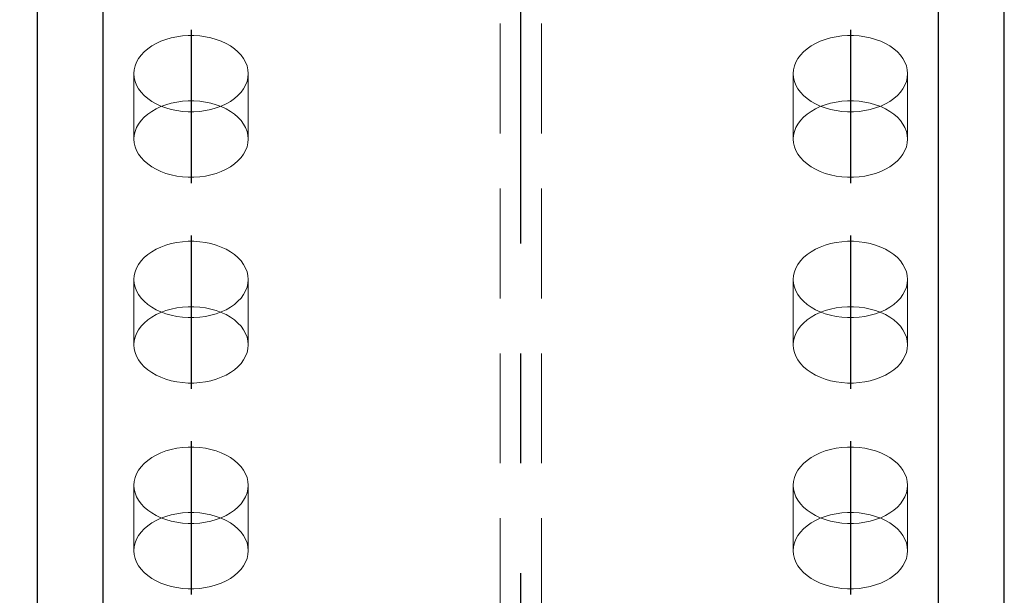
# Model space of a CAD drawing. Header units: millimetres. Extents: x 2097 to 3301, y 14853 to 15503.
# Tile 73 of 97: x 2982 to 3004, y 15160 to 15174. Entities that reach past the tile are written whole.
import ezdxf

# ---------------------------------------------------------------- set-up
doc = ezdxf.new("R2010")
doc.units = ezdxf.units.MM
doc.header["$LTSCALE"] = 10
doc.linetypes.add('HIDDEN', pattern=[0.375, 0.25, -0.125])
doc.linetypes.add('MITTE', pattern=[2, 1.25, -0.25, 0.25, -0.25])
doc.layers.get('Defpoints').update_dxf_attribs({"color": 1})
for name, color, linetype, lineweight in [('PS_DIM', 4, 'Continuous', 13), ('PS_Hidden', 2, 'HIDDEN', 9), ('PS_SOLID', 7, 'Continuous', 30)]:
    doc.layers.add(name, color=color, linetype=linetype, lineweight=lineweight)
doc.layers.add('PS_MID', color=5, linetype='MITTE')
doc.layers.add('PS_SHAPE', color=3, linetype='Continuous')
doc.styles.add('simplex', font='simplex.shx', dxfattribs={"width": 0.75})
doc.dimstyles.new('1_10_GŁ_DS1-LS10', dxfattribs={"dimtxt": 2, "dimasz": 2, "dimexe": 2, "dimexo": 5, "dimgap": 1, "dimtad": 1, "dimjust": 4, "dimdec": 0, "dimlfac": 10, "dimtxsty": 'simplex', "dimblk1": 'NONE', "dimsah": 1, "dimcen": 2, "dimclrd": 256, "dimclre": 256, "dimclrt": 3, "dimadec": 1, "dimazin": 0, "dimtfac": 1, "dimtdec": 0, "dimtmove": 2, "dimatfit": 3, "dimfxl": 1, "dimarcsym": 0})

# ---------------------------------------------------------------- blocks, each defined once
blk = doc.blocks.new('*D380')
at = {"layer": 'Defpoints', "color": 0, "transparency": 16777216}
for p in [(2967.173, 15178.998), (3003.907, 15178.998), (3002.407, 14919.153)]:
    blk.add_point(p, dxfattribs=at)
at = {"layer": 'PS_DIM', "lineweight": -2, "transparency": 16777216}
for p, q in [((2998.907, 15178.998), (2965.173, 15178.998)), ((2967.173, 14919.153), (2967.173, 15176.998)), ((2997.407, 14919.153), (2965.173, 14919.153))]:
    blk.add_line(p, q, dxfattribs=at)
at = {"layer": 'PS_DIM', "transparency": 16777216}
blk.add_solid([(2966.84, 15176.998), (2967.507, 15176.998), (2967.173, 15178.998)], dxfattribs=at)
at = {"layer": 'PS_DIM', "color": 3, "transparency": 16777216, "insert": (2970.836, 15181.018), "char_height": 2, "attachment_point": 5, "rotation": 0.0573, "style": 'simplex'}
blk.add_mtext('4433', dxfattribs=at)
blk = doc.blocks.new('_None')
blk = doc.blocks.new('*X760')
at = {"layer": 'PS_Hidden', "color": 2, "linetype": 'HIDDEN'}
for p, q in [((2992.437, 14968.453), (2992.437, 15176.867)), ((2993.377, 14968.453), (2993.377, 15176.867)), ((2984.835, 15173.093), (2984.72, 15173.05)), ((2984.956, 15173.128), (2984.835, 15173.093)), ((2985.081, 15173.154), (2984.956, 15173.128)), ((2985.21, 15173.172), (2985.081, 15173.154)), ((2985.341, 15173.181), (2985.21, 15173.172)), ((2985.473, 15173.181), (2985.341, 15173.181)), ((2985.604, 15173.172), (2985.473, 15173.181)), ((2985.733, 15173.154), (2985.604, 15173.172)), ((2985.859, 15173.128), (2985.733, 15173.154)), ((2985.98, 15173.093), (2985.859, 15173.128)), ((2986.095, 15173.05), (2985.98, 15173.093)), ((2999.835, 15173.093), (2999.72, 15173.05)), ((2999.956, 15173.128), (2999.835, 15173.093)), ((3000.081, 15173.154), (2999.956, 15173.128)), ((3000.21, 15173.172), (3000.081, 15173.154)), ((3000.341, 15173.181), (3000.21, 15173.172)), ((3000.473, 15173.181), (3000.341, 15173.181)), ((3000.604, 15173.172), (3000.473, 15173.181)), ((3000.733, 15173.154), (3000.604, 15173.172)), ((3000.859, 15173.128), (3000.733, 15173.154)), ((3000.98, 15173.093), (3000.859, 15173.128)), ((3001.095, 15173.05), (3000.98, 15173.093)), ((2984.421, 15172.879), (2984.34, 15172.809)), ((2984.512, 15172.943), (2984.421, 15172.879)), ((2984.611, 15173), (2984.512, 15172.943)), ((2984.72, 15173.05), (2984.611, 15173)), ((2986.203, 15173), (2986.095, 15173.05)), ((2986.303, 15172.943), (2986.203, 15173)), ((2986.394, 15172.879), (2986.303, 15172.943)), ((2986.474, 15172.809), (2986.394, 15172.879)), ((2999.421, 15172.879), (2999.34, 15172.809)), ((2999.512, 15172.943), (2999.421, 15172.879)), ((2999.611, 15173), (2999.512, 15172.943)), ((2999.72, 15173.05), (2999.611, 15173)), ((3001.203, 15173), (3001.095, 15173.05)), ((3001.303, 15172.943), (3001.203, 15173)), ((3001.394, 15172.879), (3001.303, 15172.943)), ((3001.474, 15172.809), (3001.394, 15172.879)), ((2984.213, 15172.656), (2984.167, 15172.573)), ((2984.271, 15172.735), (2984.213, 15172.656)), ((2984.34, 15172.809), (2984.271, 15172.735)), ((2986.544, 15172.735), (2986.474, 15172.809)), ((2986.602, 15172.656), (2986.544, 15172.735)), ((2986.648, 15172.573), (2986.602, 15172.656)), ((2999.213, 15172.656), (2999.167, 15172.573)), ((2999.271, 15172.735), (2999.213, 15172.656)), ((2999.34, 15172.809), (2999.271, 15172.735)), ((3001.544, 15172.735), (3001.474, 15172.809)), ((3001.602, 15172.656), (3001.544, 15172.735)), ((3001.648, 15172.573), (3001.602, 15172.656)), ((2984.134, 15172.488), (2984.114, 15172.401)), ((2984.167, 15172.573), (2984.134, 15172.488)), ((2986.681, 15172.488), (2986.648, 15172.573)), ((2986.701, 15172.401), (2986.681, 15172.488)), ((2999.134, 15172.488), (2999.114, 15172.401)), ((2999.167, 15172.573), (2999.134, 15172.488)), ((3001.681, 15172.488), (3001.648, 15172.573)), ((3001.701, 15172.401), (3001.681, 15172.488)), ((2984.114, 15172.401), (2984.107, 15172.313)), ((2984.107, 15172.313), (2984.114, 15172.225)), ((2984.107, 15170.826), (2984.107, 15172.313)), ((2984.114, 15172.225), (2984.134, 15172.138)), ((2986.681, 15172.138), (2986.701, 15172.225)), ((2986.707, 15172.313), (2986.701, 15172.401)), ((2986.701, 15172.225), (2986.707, 15172.313)), ((2986.707, 15170.826), (2986.707, 15172.313)), ((2999.114, 15172.401), (2999.107, 15172.313)), ((2999.107, 15172.313), (2999.114, 15172.225)), ((2999.107, 15170.826), (2999.107, 15172.313)), ((2999.114, 15172.225), (2999.134, 15172.138)), ((3001.681, 15172.138), (3001.701, 15172.225)), ((3001.707, 15172.313), (3001.701, 15172.401)), ((3001.701, 15172.225), (3001.707, 15172.313)), ((3001.707, 15170.826), (3001.707, 15172.313)), ((2984.134, 15172.138), (2984.167, 15172.053)), ((2984.167, 15172.053), (2984.213, 15171.97)), ((2984.213, 15171.97), (2984.271, 15171.891)), ((2986.544, 15171.891), (2986.602, 15171.97)), ((2986.602, 15171.97), (2986.648, 15172.053)), ((2986.648, 15172.053), (2986.681, 15172.138)), ((2999.134, 15172.138), (2999.167, 15172.053)), ((2999.167, 15172.053), (2999.213, 15171.97)), ((2999.213, 15171.97), (2999.271, 15171.891)), ((3001.544, 15171.891), (3001.602, 15171.97)), ((3001.602, 15171.97), (3001.648, 15172.053)), ((3001.648, 15172.053), (3001.681, 15172.138)), ((2984.271, 15171.891), (2984.34, 15171.816)), ((2984.34, 15171.816), (2984.421, 15171.747)), ((2984.421, 15171.747), (2984.512, 15171.683)), ((2986.303, 15171.683), (2986.394, 15171.747)), ((2986.394, 15171.747), (2986.474, 15171.816)), ((2986.474, 15171.816), (2986.544, 15171.891)), ((2999.271, 15171.891), (2999.34, 15171.816)), ((2999.34, 15171.816), (2999.421, 15171.747)), ((2999.421, 15171.747), (2999.512, 15171.683)), ((3001.303, 15171.683), (3001.394, 15171.747)), ((3001.394, 15171.747), (3001.474, 15171.816)), ((3001.474, 15171.816), (3001.544, 15171.891)), ((2984.512, 15171.683), (2984.611, 15171.626)), ((2984.611, 15171.626), (2984.72, 15171.575)), ((2984.611, 15171.513), (2984.72, 15171.563)), ((2984.72, 15171.563), (2984.835, 15171.606)), ((2984.72, 15171.575), (2984.835, 15171.533)), ((2984.835, 15171.606), (2984.956, 15171.641)), ((2984.835, 15171.533), (2984.956, 15171.498)), ((2984.956, 15171.641), (2985.081, 15171.667)), ((2985.081, 15171.667), (2985.21, 15171.685)), ((2985.21, 15171.685), (2985.341, 15171.694)), ((2985.341, 15171.694), (2985.473, 15171.694)), ((2985.473, 15171.694), (2985.604, 15171.685)), ((2985.604, 15171.685), (2985.733, 15171.667)), ((2985.733, 15171.667), (2985.859, 15171.641)), ((2985.859, 15171.641), (2985.98, 15171.606)), ((2985.859, 15171.498), (2985.98, 15171.533)), ((2985.98, 15171.606), (2986.095, 15171.563)), ((2985.98, 15171.533), (2986.095, 15171.575)), ((2986.095, 15171.575), (2986.203, 15171.626)), ((2986.095, 15171.563), (2986.203, 15171.513)), ((2986.203, 15171.626), (2986.303, 15171.683)), ((2999.512, 15171.683), (2999.611, 15171.626)), ((2999.611, 15171.626), (2999.72, 15171.575)), ((2999.611, 15171.513), (2999.72, 15171.563)), ((2999.72, 15171.563), (2999.835, 15171.606)), ((2999.72, 15171.575), (2999.835, 15171.533)), ((2999.835, 15171.606), (2999.956, 15171.641)), ((2999.835, 15171.533), (2999.956, 15171.498)), ((2999.956, 15171.641), (3000.081, 15171.667)), ((3000.081, 15171.667), (3000.21, 15171.685)), ((3000.21, 15171.685), (3000.341, 15171.694)), ((3000.341, 15171.694), (3000.473, 15171.694)), ((3000.473, 15171.694), (3000.604, 15171.685)), ((3000.604, 15171.685), (3000.733, 15171.667)), ((3000.733, 15171.667), (3000.859, 15171.641)), ((3000.859, 15171.641), (3000.98, 15171.606)), ((3000.859, 15171.498), (3000.98, 15171.533)), ((3000.98, 15171.606), (3001.095, 15171.563)), ((3000.98, 15171.533), (3001.095, 15171.575)), ((3001.095, 15171.575), (3001.203, 15171.626)), ((3001.095, 15171.563), (3001.203, 15171.513)), ((3001.203, 15171.626), (3001.303, 15171.683)), ((2984.271, 15171.247), (2984.34, 15171.322)), ((2984.34, 15171.322), (2984.421, 15171.392)), ((2984.421, 15171.392), (2984.512, 15171.455)), ((2984.512, 15171.455), (2984.611, 15171.513)), ((2984.956, 15171.498), (2985.081, 15171.472)), ((2985.081, 15171.472), (2985.21, 15171.454)), ((2985.21, 15171.454), (2985.341, 15171.445)), ((2985.341, 15171.445), (2985.473, 15171.445)), ((2985.473, 15171.445), (2985.604, 15171.454)), ((2985.604, 15171.454), (2985.733, 15171.472)), ((2985.733, 15171.472), (2985.859, 15171.498)), ((2986.203, 15171.513), (2986.303, 15171.455)), ((2986.303, 15171.455), (2986.394, 15171.392)), ((2986.394, 15171.392), (2986.474, 15171.322)), ((2986.474, 15171.322), (2986.544, 15171.247)), ((2999.271, 15171.247), (2999.34, 15171.322)), ((2999.34, 15171.322), (2999.421, 15171.392)), ((2999.421, 15171.392), (2999.512, 15171.455)), ((2999.512, 15171.455), (2999.611, 15171.513)), ((2999.956, 15171.498), (3000.081, 15171.472)), ((3000.081, 15171.472), (3000.21, 15171.454)), ((3000.21, 15171.454), (3000.341, 15171.445)), ((3000.341, 15171.445), (3000.473, 15171.445)), ((3000.473, 15171.445), (3000.604, 15171.454)), ((3000.604, 15171.454), (3000.733, 15171.472)), ((3000.733, 15171.472), (3000.859, 15171.498)), ((3001.203, 15171.513), (3001.303, 15171.455)), ((3001.303, 15171.455), (3001.394, 15171.392)), ((3001.394, 15171.392), (3001.474, 15171.322)), ((3001.474, 15171.322), (3001.544, 15171.247)), ((2984.134, 15171), (2984.167, 15171.086)), ((2984.167, 15171.086), (2984.213, 15171.168)), ((2984.213, 15171.168), (2984.271, 15171.247)), ((2986.544, 15171.247), (2986.602, 15171.168)), ((2986.602, 15171.168), (2986.648, 15171.086)), ((2986.648, 15171.086), (2986.681, 15171)), ((2999.134, 15171), (2999.167, 15171.086)), ((2999.167, 15171.086), (2999.213, 15171.168)), ((2999.213, 15171.168), (2999.271, 15171.247)), ((3001.544, 15171.247), (3001.602, 15171.168)), ((3001.602, 15171.168), (3001.648, 15171.086)), ((3001.648, 15171.086), (3001.681, 15171)), ((2984.107, 15170.826), (2984.114, 15170.913)), ((2984.114, 15170.913), (2984.134, 15171)), ((2986.681, 15171), (2986.701, 15170.913)), ((2986.701, 15170.913), (2986.707, 15170.826)), ((2999.107, 15170.826), (2999.114, 15170.913)), ((2999.114, 15170.913), (2999.134, 15171)), ((3001.681, 15171), (3001.701, 15170.913)), ((3001.701, 15170.913), (3001.707, 15170.826)), ((2984.114, 15170.738), (2984.107, 15170.826)), ((2984.134, 15170.651), (2984.114, 15170.738)), ((2984.167, 15170.565), (2984.134, 15170.651)), ((2986.681, 15170.651), (2986.648, 15170.565)), ((2986.701, 15170.738), (2986.681, 15170.651)), ((2986.707, 15170.826), (2986.701, 15170.738)), ((2999.114, 15170.738), (2999.107, 15170.826)), ((2999.134, 15170.651), (2999.114, 15170.738)), ((2999.167, 15170.565), (2999.134, 15170.651)), ((3001.681, 15170.651), (3001.648, 15170.565)), ((3001.701, 15170.738), (3001.681, 15170.651)), ((3001.707, 15170.826), (3001.701, 15170.738)), ((2984.213, 15170.483), (2984.167, 15170.565)), ((2984.271, 15170.404), (2984.213, 15170.483)), ((2984.34, 15170.329), (2984.271, 15170.404)), ((2986.544, 15170.404), (2986.474, 15170.329)), ((2986.602, 15170.483), (2986.544, 15170.404)), ((2986.648, 15170.565), (2986.602, 15170.483)), ((2999.213, 15170.483), (2999.167, 15170.565)), ((2999.271, 15170.404), (2999.213, 15170.483)), ((2999.34, 15170.329), (2999.271, 15170.404)), ((3001.544, 15170.404), (3001.474, 15170.329)), ((3001.602, 15170.483), (3001.544, 15170.404)), ((3001.648, 15170.565), (3001.602, 15170.483)), ((2984.421, 15170.259), (2984.34, 15170.329)), ((2984.512, 15170.196), (2984.421, 15170.259)), ((2984.611, 15170.138), (2984.512, 15170.196)), ((2986.303, 15170.196), (2986.203, 15170.138)), ((2986.394, 15170.259), (2986.303, 15170.196)), ((2986.474, 15170.329), (2986.394, 15170.259)), ((2999.421, 15170.259), (2999.34, 15170.329)), ((2999.512, 15170.196), (2999.421, 15170.259)), ((2999.611, 15170.138), (2999.512, 15170.196)), ((3001.303, 15170.196), (3001.203, 15170.138)), ((3001.394, 15170.259), (3001.303, 15170.196)), ((3001.474, 15170.329), (3001.394, 15170.259)), ((2984.72, 15170.088), (2984.611, 15170.138)), ((2984.835, 15170.045), (2984.72, 15170.088)), ((2984.956, 15170.011), (2984.835, 15170.045)), ((2985.081, 15169.984), (2984.956, 15170.011)), ((2985.21, 15169.966), (2985.081, 15169.984)), ((2985.341, 15169.958), (2985.21, 15169.966)), ((2985.473, 15169.958), (2985.341, 15169.958)), ((2985.604, 15169.966), (2985.473, 15169.958)), ((2985.733, 15169.984), (2985.604, 15169.966)), ((2985.859, 15170.011), (2985.733, 15169.984)), ((2985.98, 15170.045), (2985.859, 15170.011)), ((2986.095, 15170.088), (2985.98, 15170.045)), ((2986.203, 15170.138), (2986.095, 15170.088)), ((2999.72, 15170.088), (2999.611, 15170.138)), ((2999.835, 15170.045), (2999.72, 15170.088)), ((2999.956, 15170.011), (2999.835, 15170.045)), ((3000.081, 15169.984), (2999.956, 15170.011)), ((3000.21, 15169.966), (3000.081, 15169.984)), ((3000.341, 15169.958), (3000.21, 15169.966)), ((3000.473, 15169.958), (3000.341, 15169.958)), ((3000.604, 15169.966), (3000.473, 15169.958)), ((3000.733, 15169.984), (3000.604, 15169.966)), ((3000.859, 15170.011), (3000.733, 15169.984)), ((3000.98, 15170.045), (3000.859, 15170.011)), ((3001.095, 15170.088), (3000.98, 15170.045)), ((3001.203, 15170.138), (3001.095, 15170.088)), ((2984.835, 15168.413), (2984.72, 15168.371)), ((2984.956, 15168.448), (2984.835, 15168.413)), ((2985.081, 15168.475), (2984.956, 15168.448)), ((2985.21, 15168.492), (2985.081, 15168.475)), ((2985.341, 15168.501), (2985.21, 15168.492)), ((2985.473, 15168.501), (2985.341, 15168.501)), ((2985.604, 15168.492), (2985.473, 15168.501)), ((2985.733, 15168.475), (2985.604, 15168.492)), ((2985.859, 15168.448), (2985.733, 15168.475)), ((2985.98, 15168.413), (2985.859, 15168.448)), ((2986.095, 15168.371), (2985.98, 15168.413)), ((2999.835, 15168.413), (2999.72, 15168.371)), ((2999.956, 15168.448), (2999.835, 15168.413)), ((3000.081, 15168.475), (2999.956, 15168.448)), ((3000.21, 15168.492), (3000.081, 15168.475)), ((3000.341, 15168.501), (3000.21, 15168.492)), ((3000.473, 15168.501), (3000.341, 15168.501)), ((3000.604, 15168.492), (3000.473, 15168.501)), ((3000.733, 15168.475), (3000.604, 15168.492)), ((3000.859, 15168.448), (3000.733, 15168.475)), ((3000.98, 15168.413), (3000.859, 15168.448)), ((3001.095, 15168.371), (3000.98, 15168.413)), ((2984.421, 15168.199), (2984.34, 15168.13)), ((2984.512, 15168.263), (2984.421, 15168.199)), ((2984.611, 15168.32), (2984.512, 15168.263)), ((2984.72, 15168.371), (2984.611, 15168.32)), ((2986.203, 15168.32), (2986.095, 15168.371)), ((2986.303, 15168.263), (2986.203, 15168.32)), ((2986.394, 15168.199), (2986.303, 15168.263)), ((2986.474, 15168.13), (2986.394, 15168.199)), ((2999.421, 15168.199), (2999.34, 15168.13)), ((2999.512, 15168.263), (2999.421, 15168.199)), ((2999.611, 15168.32), (2999.512, 15168.263)), ((2999.72, 15168.371), (2999.611, 15168.32)), ((3001.203, 15168.32), (3001.095, 15168.371)), ((3001.303, 15168.263), (3001.203, 15168.32)), ((3001.394, 15168.199), (3001.303, 15168.263)), ((3001.474, 15168.13), (3001.394, 15168.199)), ((2984.213, 15167.976), (2984.167, 15167.893)), ((2984.271, 15168.055), (2984.213, 15167.976)), ((2984.34, 15168.13), (2984.271, 15168.055)), ((2986.544, 15168.055), (2986.474, 15168.13)), ((2986.602, 15167.976), (2986.544, 15168.055)), ((2986.648, 15167.893), (2986.602, 15167.976)), ((2999.213, 15167.976), (2999.167, 15167.893)), ((2999.271, 15168.055), (2999.213, 15167.976)), ((2999.34, 15168.13), (2999.271, 15168.055)), ((3001.544, 15168.055), (3001.474, 15168.13)), ((3001.602, 15167.976), (3001.544, 15168.055)), ((3001.648, 15167.893), (3001.602, 15167.976)), ((2984.114, 15167.721), (2984.107, 15167.633)), ((2984.134, 15167.808), (2984.114, 15167.721)), ((2984.167, 15167.893), (2984.134, 15167.808)), ((2986.681, 15167.808), (2986.648, 15167.893)), ((2986.701, 15167.721), (2986.681, 15167.808)), ((2986.707, 15167.633), (2986.701, 15167.721)), ((2999.114, 15167.721), (2999.107, 15167.633)), ((2999.134, 15167.808), (2999.114, 15167.721)), ((2999.167, 15167.893), (2999.134, 15167.808)), ((3001.681, 15167.808), (3001.648, 15167.893)), ((3001.701, 15167.721), (3001.681, 15167.808)), ((3001.707, 15167.633), (3001.701, 15167.721)), ((2984.107, 15167.633), (2984.114, 15167.545)), ((2984.107, 15166.146), (2984.107, 15167.633)), ((2984.114, 15167.545), (2984.134, 15167.458)), ((2986.681, 15167.458), (2986.701, 15167.545)), ((2986.701, 15167.545), (2986.707, 15167.633)), ((2986.707, 15166.146), (2986.707, 15167.633)), ((2999.107, 15167.633), (2999.114, 15167.545)), ((2999.107, 15166.146), (2999.107, 15167.633)), ((2999.114, 15167.545), (2999.134, 15167.458)), ((3001.681, 15167.458), (3001.701, 15167.545)), ((3001.701, 15167.545), (3001.707, 15167.633)), ((3001.707, 15166.146), (3001.707, 15167.633)), ((2984.134, 15167.458), (2984.167, 15167.373)), ((2984.167, 15167.373), (2984.213, 15167.29)), ((2984.213, 15167.29), (2984.271, 15167.211)), ((2986.544, 15167.211), (2986.602, 15167.29)), ((2986.602, 15167.29), (2986.648, 15167.373)), ((2986.648, 15167.373), (2986.681, 15167.458)), ((2999.134, 15167.458), (2999.167, 15167.373)), ((2999.167, 15167.373), (2999.213, 15167.29)), ((2999.213, 15167.29), (2999.271, 15167.211)), ((3001.544, 15167.211), (3001.602, 15167.29)), ((3001.602, 15167.29), (3001.648, 15167.373)), ((3001.648, 15167.373), (3001.681, 15167.458)), ((2984.271, 15167.211), (2984.34, 15167.137)), ((2984.34, 15167.137), (2984.421, 15167.067)), ((2984.421, 15167.067), (2984.512, 15167.003)), ((2986.303, 15167.003), (2986.394, 15167.067)), ((2986.394, 15167.067), (2986.474, 15167.137)), ((2986.474, 15167.137), (2986.544, 15167.211)), ((2999.271, 15167.211), (2999.34, 15167.137)), ((2999.34, 15167.137), (2999.421, 15167.067)), ((2999.421, 15167.067), (2999.512, 15167.003)), ((3001.303, 15167.003), (3001.394, 15167.067)), ((3001.394, 15167.067), (3001.474, 15167.137)), ((3001.474, 15167.137), (3001.544, 15167.211)), ((2984.512, 15167.003), (2984.611, 15166.946)), ((2984.512, 15166.776), (2984.611, 15166.833)), ((2984.611, 15166.946), (2984.72, 15166.896)), ((2984.611, 15166.833), (2984.72, 15166.883)), ((2984.72, 15166.883), (2984.835, 15166.926)), ((2984.72, 15166.896), (2984.835, 15166.853)), ((2984.835, 15166.926), (2984.956, 15166.961)), ((2984.835, 15166.853), (2984.956, 15166.818)), ((2984.956, 15166.961), (2985.081, 15166.987)), ((2984.956, 15166.818), (2985.081, 15166.792)), ((2985.081, 15166.987), (2985.21, 15167.005)), ((2985.21, 15167.005), (2985.341, 15167.014)), ((2985.341, 15167.014), (2985.473, 15167.014)), ((2985.473, 15167.014), (2985.604, 15167.005)), ((2985.604, 15167.005), (2985.733, 15166.987)), ((2985.733, 15166.987), (2985.859, 15166.961)), ((2985.733, 15166.792), (2985.859, 15166.818)), ((2985.859, 15166.961), (2985.98, 15166.926)), ((2985.859, 15166.818), (2985.98, 15166.853)), ((2985.98, 15166.926), (2986.095, 15166.883)), ((2985.98, 15166.853), (2986.095, 15166.896)), ((2986.095, 15166.896), (2986.203, 15166.946)), ((2986.095, 15166.883), (2986.203, 15166.833)), ((2986.203, 15166.946), (2986.303, 15167.003)), ((2986.203, 15166.833), (2986.303, 15166.776)), ((2999.512, 15167.003), (2999.611, 15166.946)), ((2999.512, 15166.776), (2999.611, 15166.833)), ((2999.611, 15166.946), (2999.72, 15166.896)), ((2999.611, 15166.833), (2999.72, 15166.883)), ((2999.72, 15166.883), (2999.835, 15166.926)), ((2999.72, 15166.896), (2999.835, 15166.853)), ((2999.835, 15166.926), (2999.956, 15166.961)), ((2999.835, 15166.853), (2999.956, 15166.818)), ((2999.956, 15166.961), (3000.081, 15166.987)), ((2999.956, 15166.818), (3000.081, 15166.792)), ((3000.081, 15166.987), (3000.21, 15167.005)), ((3000.21, 15167.005), (3000.341, 15167.014)), ((3000.341, 15167.014), (3000.473, 15167.014)), ((3000.473, 15167.014), (3000.604, 15167.005)), ((3000.604, 15167.005), (3000.733, 15166.987)), ((3000.733, 15166.987), (3000.859, 15166.961)), ((3000.733, 15166.792), (3000.859, 15166.818)), ((3000.859, 15166.961), (3000.98, 15166.926)), ((3000.859, 15166.818), (3000.98, 15166.853)), ((3000.98, 15166.926), (3001.095, 15166.883)), ((3000.98, 15166.853), (3001.095, 15166.896)), ((3001.095, 15166.896), (3001.203, 15166.946)), ((3001.095, 15166.883), (3001.203, 15166.833)), ((3001.203, 15166.946), (3001.303, 15167.003)), ((3001.203, 15166.833), (3001.303, 15166.776)), ((2984.271, 15166.568), (2984.34, 15166.642)), ((2984.34, 15166.642), (2984.421, 15166.712)), ((2984.421, 15166.712), (2984.512, 15166.776)), ((2985.081, 15166.792), (2985.21, 15166.774)), ((2985.21, 15166.774), (2985.341, 15166.765)), ((2985.341, 15166.765), (2985.473, 15166.765)), ((2985.473, 15166.765), (2985.604, 15166.774)), ((2985.604, 15166.774), (2985.733, 15166.792)), ((2986.303, 15166.776), (2986.394, 15166.712)), ((2986.394, 15166.712), (2986.474, 15166.642)), ((2986.474, 15166.642), (2986.544, 15166.568)), ((2999.271, 15166.568), (2999.34, 15166.642)), ((2999.34, 15166.642), (2999.421, 15166.712)), ((2999.421, 15166.712), (2999.512, 15166.776)), ((3000.081, 15166.792), (3000.21, 15166.774)), ((3000.21, 15166.774), (3000.341, 15166.765)), ((3000.341, 15166.765), (3000.473, 15166.765)), ((3000.473, 15166.765), (3000.604, 15166.774)), ((3000.604, 15166.774), (3000.733, 15166.792)), ((3001.303, 15166.776), (3001.394, 15166.712)), ((3001.394, 15166.712), (3001.474, 15166.642)), ((3001.474, 15166.642), (3001.544, 15166.568)), ((2984.134, 15166.321), (2984.167, 15166.406)), ((2984.167, 15166.406), (2984.213, 15166.489)), ((2984.213, 15166.489), (2984.271, 15166.568)), ((2986.544, 15166.568), (2986.602, 15166.489)), ((2986.602, 15166.489), (2986.648, 15166.406)), ((2986.648, 15166.406), (2986.681, 15166.321)), ((2999.134, 15166.321), (2999.167, 15166.406)), ((2999.167, 15166.406), (2999.213, 15166.489)), ((2999.213, 15166.489), (2999.271, 15166.568)), ((3001.544, 15166.568), (3001.602, 15166.489)), ((3001.602, 15166.489), (3001.648, 15166.406)), ((3001.648, 15166.406), (3001.681, 15166.321)), ((2984.107, 15166.146), (2984.114, 15166.234)), ((2984.114, 15166.058), (2984.107, 15166.146)), ((2984.114, 15166.234), (2984.134, 15166.321)), ((2986.681, 15166.321), (2986.701, 15166.234)), ((2986.701, 15166.234), (2986.707, 15166.146)), ((2986.707, 15166.146), (2986.701, 15166.058)), ((2999.107, 15166.146), (2999.114, 15166.234)), ((2999.114, 15166.058), (2999.107, 15166.146)), ((2999.114, 15166.234), (2999.134, 15166.321)), ((3001.681, 15166.321), (3001.701, 15166.234)), ((3001.701, 15166.234), (3001.707, 15166.146)), ((3001.707, 15166.146), (3001.701, 15166.058)), ((2984.134, 15165.971), (2984.114, 15166.058)), ((2984.167, 15165.886), (2984.134, 15165.971)), ((2986.681, 15165.971), (2986.648, 15165.886)), ((2986.701, 15166.058), (2986.681, 15165.971)), ((2999.134, 15165.971), (2999.114, 15166.058)), ((2999.167, 15165.886), (2999.134, 15165.971)), ((3001.681, 15165.971), (3001.648, 15165.886)), ((3001.701, 15166.058), (3001.681, 15165.971)), ((2984.213, 15165.803), (2984.167, 15165.886)), ((2984.271, 15165.724), (2984.213, 15165.803)), ((2984.34, 15165.649), (2984.271, 15165.724)), ((2986.544, 15165.724), (2986.474, 15165.649)), ((2986.602, 15165.803), (2986.544, 15165.724)), ((2986.648, 15165.886), (2986.602, 15165.803)), ((2999.213, 15165.803), (2999.167, 15165.886)), ((2999.271, 15165.724), (2999.213, 15165.803)), ((2999.34, 15165.649), (2999.271, 15165.724)), ((3001.544, 15165.724), (3001.474, 15165.649)), ((3001.602, 15165.803), (3001.544, 15165.724)), ((3001.648, 15165.886), (3001.602, 15165.803)), ((2984.421, 15165.58), (2984.34, 15165.649)), ((2984.512, 15165.516), (2984.421, 15165.58)), ((2984.611, 15165.459), (2984.512, 15165.516)), ((2986.303, 15165.516), (2986.203, 15165.459)), ((2986.394, 15165.58), (2986.303, 15165.516)), ((2986.474, 15165.649), (2986.394, 15165.58)), ((2999.421, 15165.58), (2999.34, 15165.649)), ((2999.512, 15165.516), (2999.421, 15165.58)), ((2999.611, 15165.459), (2999.512, 15165.516)), ((3001.303, 15165.516), (3001.203, 15165.459)), ((3001.394, 15165.58), (3001.303, 15165.516)), ((3001.474, 15165.649), (3001.394, 15165.58)), ((2984.72, 15165.408), (2984.611, 15165.459)), ((2984.835, 15165.366), (2984.72, 15165.408)), ((2984.956, 15165.331), (2984.835, 15165.366)), ((2985.081, 15165.304), (2984.956, 15165.331)), ((2985.21, 15165.287), (2985.081, 15165.304)), ((2985.341, 15165.278), (2985.21, 15165.287)), ((2985.473, 15165.278), (2985.341, 15165.278)), ((2985.604, 15165.287), (2985.473, 15165.278)), ((2985.733, 15165.304), (2985.604, 15165.287)), ((2985.859, 15165.331), (2985.733, 15165.304)), ((2985.98, 15165.366), (2985.859, 15165.331)), ((2986.095, 15165.408), (2985.98, 15165.366)), ((2986.203, 15165.459), (2986.095, 15165.408)), ((2999.72, 15165.408), (2999.611, 15165.459)), ((2999.835, 15165.366), (2999.72, 15165.408)), ((2999.956, 15165.331), (2999.835, 15165.366)), ((3000.081, 15165.304), (2999.956, 15165.331)), ((3000.21, 15165.287), (3000.081, 15165.304)), ((3000.341, 15165.278), (3000.21, 15165.287)), ((3000.473, 15165.278), (3000.341, 15165.278)), ((3000.604, 15165.287), (3000.473, 15165.278)), ((3000.733, 15165.304), (3000.604, 15165.287)), ((3000.859, 15165.331), (3000.733, 15165.304)), ((3000.98, 15165.366), (3000.859, 15165.331)), ((3001.095, 15165.408), (3000.98, 15165.366)), ((3001.203, 15165.459), (3001.095, 15165.408)), ((2984.72, 15163.691), (2984.611, 15163.641)), ((2984.835, 15163.734), (2984.72, 15163.691)), ((2984.956, 15163.768), (2984.835, 15163.734)), ((2985.081, 15163.795), (2984.956, 15163.768)), ((2985.21, 15163.812), (2985.081, 15163.795)), ((2985.341, 15163.821), (2985.21, 15163.812)), ((2985.473, 15163.821), (2985.341, 15163.821)), ((2985.604, 15163.812), (2985.473, 15163.821)), ((2985.733, 15163.795), (2985.604, 15163.812)), ((2985.859, 15163.768), (2985.733, 15163.795)), ((2985.98, 15163.734), (2985.859, 15163.768)), ((2986.095, 15163.691), (2985.98, 15163.734)), ((2986.203, 15163.641), (2986.095, 15163.691)), ((2999.72, 15163.691), (2999.611, 15163.641)), ((2999.835, 15163.734), (2999.72, 15163.691)), ((2999.956, 15163.768), (2999.835, 15163.734)), ((3000.081, 15163.795), (2999.956, 15163.768)), ((3000.21, 15163.812), (3000.081, 15163.795)), ((3000.341, 15163.821), (3000.21, 15163.812)), ((3000.473, 15163.821), (3000.341, 15163.821)), ((3000.604, 15163.812), (3000.473, 15163.821)), ((3000.733, 15163.795), (3000.604, 15163.812)), ((3000.859, 15163.768), (3000.733, 15163.795)), ((3000.98, 15163.734), (3000.859, 15163.768)), ((3001.095, 15163.691), (3000.98, 15163.734)), ((3001.203, 15163.641), (3001.095, 15163.691)), ((2984.421, 15163.52), (2984.34, 15163.45)), ((2984.512, 15163.583), (2984.421, 15163.52)), ((2984.611, 15163.641), (2984.512, 15163.583)), ((2986.303, 15163.583), (2986.203, 15163.641)), ((2986.394, 15163.52), (2986.303, 15163.583)), ((2986.474, 15163.45), (2986.394, 15163.52)), ((2999.421, 15163.52), (2999.34, 15163.45)), ((2999.512, 15163.583), (2999.421, 15163.52)), ((2999.611, 15163.641), (2999.512, 15163.583)), ((3001.303, 15163.583), (3001.203, 15163.641)), ((3001.394, 15163.52), (3001.303, 15163.583)), ((3001.474, 15163.45), (3001.394, 15163.52)), ((2984.213, 15163.296), (2984.167, 15163.214)), ((2984.271, 15163.375), (2984.213, 15163.296)), ((2984.34, 15163.45), (2984.271, 15163.375)), ((2986.544, 15163.375), (2986.474, 15163.45)), ((2986.602, 15163.296), (2986.544, 15163.375)), ((2986.648, 15163.214), (2986.602, 15163.296)), ((2999.213, 15163.296), (2999.167, 15163.214)), ((2999.271, 15163.375), (2999.213, 15163.296)), ((2999.34, 15163.45), (2999.271, 15163.375)), ((3001.544, 15163.375), (3001.474, 15163.45)), ((3001.602, 15163.296), (3001.544, 15163.375)), ((3001.648, 15163.214), (3001.602, 15163.296)), ((2984.114, 15163.041), (2984.107, 15162.953)), ((2984.134, 15163.128), (2984.114, 15163.041)), ((2984.167, 15163.214), (2984.134, 15163.128)), ((2986.681, 15163.128), (2986.648, 15163.214)), ((2986.701, 15163.041), (2986.681, 15163.128)), ((2986.707, 15162.953), (2986.701, 15163.041)), ((2999.114, 15163.041), (2999.107, 15162.953)), ((2999.134, 15163.128), (2999.114, 15163.041)), ((2999.167, 15163.214), (2999.134, 15163.128)), ((3001.681, 15163.128), (3001.648, 15163.214)), ((3001.701, 15163.041), (3001.681, 15163.128)), ((3001.707, 15162.953), (3001.701, 15163.041)), ((2984.107, 15162.953), (2984.114, 15162.865)), ((2984.107, 15161.466), (2984.107, 15162.953)), ((2984.114, 15162.865), (2984.134, 15162.778)), ((2986.681, 15162.778), (2986.701, 15162.865)), ((2986.701, 15162.865), (2986.707, 15162.953)), ((2986.707, 15161.466), (2986.707, 15162.953)), ((2999.107, 15162.953), (2999.114, 15162.865)), ((2999.107, 15161.466), (2999.107, 15162.953)), ((2999.114, 15162.865), (2999.134, 15162.778)), ((3001.681, 15162.778), (3001.701, 15162.865)), ((3001.701, 15162.865), (3001.707, 15162.953)), ((3001.707, 15161.466), (3001.707, 15162.953)), ((2984.134, 15162.778), (2984.167, 15162.693)), ((2984.167, 15162.693), (2984.213, 15162.611)), ((2984.213, 15162.611), (2984.271, 15162.532)), ((2986.544, 15162.532), (2986.602, 15162.611)), ((2986.602, 15162.611), (2986.648, 15162.693)), ((2986.648, 15162.693), (2986.681, 15162.778)), ((2999.134, 15162.778), (2999.167, 15162.693)), ((2999.167, 15162.693), (2999.213, 15162.611)), ((2999.213, 15162.611), (2999.271, 15162.532)), ((3001.544, 15162.532), (3001.602, 15162.611)), ((3001.602, 15162.611), (3001.648, 15162.693)), ((3001.648, 15162.693), (3001.681, 15162.778)), ((2984.271, 15162.532), (2984.34, 15162.457)), ((2984.34, 15162.457), (2984.421, 15162.387)), ((2984.421, 15162.387), (2984.512, 15162.324)), ((2986.303, 15162.324), (2986.394, 15162.387)), ((2986.394, 15162.387), (2986.474, 15162.457)), ((2986.474, 15162.457), (2986.544, 15162.532)), ((2999.271, 15162.532), (2999.34, 15162.457)), ((2999.34, 15162.457), (2999.421, 15162.387)), ((2999.421, 15162.387), (2999.512, 15162.324)), ((3001.303, 15162.324), (3001.394, 15162.387)), ((3001.394, 15162.387), (3001.474, 15162.457)), ((3001.474, 15162.457), (3001.544, 15162.532)), ((2984.512, 15162.324), (2984.611, 15162.266)), ((2984.512, 15162.096), (2984.611, 15162.153)), ((2984.611, 15162.266), (2984.72, 15162.216)), ((2984.611, 15162.153), (2984.72, 15162.204)), ((2984.72, 15162.204), (2984.835, 15162.246)), ((2984.72, 15162.216), (2984.835, 15162.173)), ((2984.835, 15162.246), (2984.956, 15162.281)), ((2984.835, 15162.173), (2984.956, 15162.138)), ((2984.956, 15162.281), (2985.081, 15162.307)), ((2984.956, 15162.138), (2985.081, 15162.112)), ((2985.081, 15162.307), (2985.21, 15162.325)), ((2985.21, 15162.325), (2985.341, 15162.334)), ((2985.341, 15162.334), (2985.473, 15162.334)), ((2985.473, 15162.334), (2985.604, 15162.325)), ((2985.604, 15162.325), (2985.733, 15162.307)), ((2985.733, 15162.307), (2985.859, 15162.281)), ((2985.733, 15162.112), (2985.859, 15162.138)), ((2985.859, 15162.281), (2985.98, 15162.246)), ((2985.859, 15162.138), (2985.98, 15162.173)), ((2985.98, 15162.246), (2986.095, 15162.204)), ((2985.98, 15162.173), (2986.095, 15162.216)), ((2986.095, 15162.216), (2986.203, 15162.266)), ((2986.095, 15162.204), (2986.203, 15162.153)), ((2986.203, 15162.266), (2986.303, 15162.324)), ((2986.203, 15162.153), (2986.303, 15162.096)), ((2999.512, 15162.324), (2999.611, 15162.266)), ((2999.512, 15162.096), (2999.611, 15162.153)), ((2999.611, 15162.266), (2999.72, 15162.216)), ((2999.611, 15162.153), (2999.72, 15162.204)), ((2999.72, 15162.204), (2999.835, 15162.246)), ((2999.72, 15162.216), (2999.835, 15162.173)), ((2999.835, 15162.246), (2999.956, 15162.281)), ((2999.835, 15162.173), (2999.956, 15162.138)), ((2999.956, 15162.281), (3000.081, 15162.307)), ((2999.956, 15162.138), (3000.081, 15162.112)), ((3000.081, 15162.307), (3000.21, 15162.325)), ((3000.21, 15162.325), (3000.341, 15162.334)), ((3000.341, 15162.334), (3000.473, 15162.334)), ((3000.473, 15162.334), (3000.604, 15162.325)), ((3000.604, 15162.325), (3000.733, 15162.307)), ((3000.733, 15162.307), (3000.859, 15162.281)), ((3000.733, 15162.112), (3000.859, 15162.138)), ((3000.859, 15162.281), (3000.98, 15162.246)), ((3000.859, 15162.138), (3000.98, 15162.173)), ((3000.98, 15162.246), (3001.095, 15162.204)), ((3000.98, 15162.173), (3001.095, 15162.216)), ((3001.095, 15162.216), (3001.203, 15162.266)), ((3001.095, 15162.204), (3001.203, 15162.153)), ((3001.203, 15162.266), (3001.303, 15162.324)), ((3001.203, 15162.153), (3001.303, 15162.096)), ((2984.271, 15161.888), (2984.34, 15161.963)), ((2984.34, 15161.963), (2984.421, 15162.032)), ((2984.421, 15162.032), (2984.512, 15162.096)), ((2985.081, 15162.112), (2985.21, 15162.094)), ((2985.21, 15162.094), (2985.341, 15162.085)), ((2985.341, 15162.085), (2985.473, 15162.085)), ((2985.473, 15162.085), (2985.604, 15162.094)), ((2985.604, 15162.094), (2985.733, 15162.112)), ((2986.303, 15162.096), (2986.394, 15162.032)), ((2986.394, 15162.032), (2986.474, 15161.963)), ((2986.474, 15161.963), (2986.544, 15161.888)), ((2999.271, 15161.888), (2999.34, 15161.963)), ((2999.34, 15161.963), (2999.421, 15162.032)), ((2999.421, 15162.032), (2999.512, 15162.096)), ((3000.081, 15162.112), (3000.21, 15162.094)), ((3000.21, 15162.094), (3000.341, 15162.085)), ((3000.341, 15162.085), (3000.473, 15162.085)), ((3000.473, 15162.085), (3000.604, 15162.094)), ((3000.604, 15162.094), (3000.733, 15162.112)), ((3001.303, 15162.096), (3001.394, 15162.032)), ((3001.394, 15162.032), (3001.474, 15161.963)), ((3001.474, 15161.963), (3001.544, 15161.888)), ((2984.134, 15161.641), (2984.167, 15161.726)), ((2984.167, 15161.726), (2984.213, 15161.809)), ((2984.213, 15161.809), (2984.271, 15161.888)), ((2986.544, 15161.888), (2986.602, 15161.809)), ((2986.602, 15161.809), (2986.648, 15161.726)), ((2986.648, 15161.726), (2986.681, 15161.641)), ((2999.134, 15161.641), (2999.167, 15161.726)), ((2999.167, 15161.726), (2999.213, 15161.809)), ((2999.213, 15161.809), (2999.271, 15161.888)), ((3001.544, 15161.888), (3001.602, 15161.809)), ((3001.602, 15161.809), (3001.648, 15161.726)), ((3001.648, 15161.726), (3001.681, 15161.641)), ((2984.107, 15161.466), (2984.114, 15161.554)), ((2984.114, 15161.378), (2984.107, 15161.466)), ((2984.114, 15161.554), (2984.134, 15161.641)), ((2986.681, 15161.641), (2986.701, 15161.554)), ((2986.701, 15161.554), (2986.707, 15161.466)), ((2986.707, 15161.466), (2986.701, 15161.378)), ((2999.107, 15161.466), (2999.114, 15161.554)), ((2999.114, 15161.378), (2999.107, 15161.466)), ((2999.114, 15161.554), (2999.134, 15161.641)), ((3001.681, 15161.641), (3001.701, 15161.554)), ((3001.701, 15161.554), (3001.707, 15161.466)), ((3001.707, 15161.466), (3001.701, 15161.378)), ((2984.134, 15161.291), (2984.114, 15161.378)), ((2984.167, 15161.206), (2984.134, 15161.291)), ((2986.681, 15161.291), (2986.648, 15161.206)), ((2986.701, 15161.378), (2986.681, 15161.291)), ((2999.134, 15161.291), (2999.114, 15161.378)), ((2999.167, 15161.206), (2999.134, 15161.291)), ((3001.681, 15161.291), (3001.648, 15161.206)), ((3001.701, 15161.378), (3001.681, 15161.291)), ((2984.213, 15161.123), (2984.167, 15161.206)), ((2984.271, 15161.044), (2984.213, 15161.123)), ((2984.34, 15160.97), (2984.271, 15161.044)), ((2986.544, 15161.044), (2986.474, 15160.97)), ((2986.602, 15161.123), (2986.544, 15161.044)), ((2986.648, 15161.206), (2986.602, 15161.123)), ((2999.213, 15161.123), (2999.167, 15161.206)), ((2999.271, 15161.044), (2999.213, 15161.123)), ((2999.34, 15160.97), (2999.271, 15161.044)), ((3001.544, 15161.044), (3001.474, 15160.97)), ((3001.602, 15161.123), (3001.544, 15161.044)), ((3001.648, 15161.206), (3001.602, 15161.123)), ((2984.421, 15160.9), (2984.34, 15160.97)), ((2984.512, 15160.836), (2984.421, 15160.9)), ((2984.611, 15160.779), (2984.512, 15160.836)), ((2984.72, 15160.729), (2984.611, 15160.779)), ((2986.203, 15160.779), (2986.095, 15160.729)), ((2986.303, 15160.836), (2986.203, 15160.779)), ((2986.394, 15160.9), (2986.303, 15160.836)), ((2986.474, 15160.97), (2986.394, 15160.9)), ((2999.421, 15160.9), (2999.34, 15160.97)), ((2999.512, 15160.836), (2999.421, 15160.9)), ((2999.611, 15160.779), (2999.512, 15160.836)), ((2999.72, 15160.729), (2999.611, 15160.779)), ((3001.203, 15160.779), (3001.095, 15160.729)), ((3001.303, 15160.836), (3001.203, 15160.779)), ((3001.394, 15160.9), (3001.303, 15160.836)), ((3001.474, 15160.97), (3001.394, 15160.9)), ((2984.835, 15160.686), (2984.72, 15160.729)), ((2984.956, 15160.651), (2984.835, 15160.686)), ((2985.081, 15160.625), (2984.956, 15160.651)), ((2985.21, 15160.607), (2985.081, 15160.625)), ((2985.341, 15160.598), (2985.21, 15160.607)), ((2985.473, 15160.598), (2985.341, 15160.598)), ((2985.604, 15160.607), (2985.473, 15160.598)), ((2985.733, 15160.625), (2985.604, 15160.607)), ((2985.859, 15160.651), (2985.733, 15160.625)), ((2985.98, 15160.686), (2985.859, 15160.651)), ((2986.095, 15160.729), (2985.98, 15160.686)), ((2999.835, 15160.686), (2999.72, 15160.729)), ((2999.956, 15160.651), (2999.835, 15160.686)), ((3000.081, 15160.625), (2999.956, 15160.651)), ((3000.21, 15160.607), (3000.081, 15160.625)), ((3000.341, 15160.598), (3000.21, 15160.607)), ((3000.473, 15160.598), (3000.341, 15160.598)), ((3000.604, 15160.607), (3000.473, 15160.598)), ((3000.733, 15160.625), (3000.604, 15160.607)), ((3000.859, 15160.651), (3000.733, 15160.625)), ((3000.98, 15160.686), (3000.859, 15160.651)), ((3001.095, 15160.729), (3000.98, 15160.686))]:
    blk.add_line(p, q, dxfattribs=at)
at = {"layer": 'PS_MID', "color": 5, "linetype": 'MITTE'}
for p, q in [((2992.907, 14968.453), (2992.907, 15183.179)), ((2985.407, 15173.313), (2985.407, 15169.826)), ((3000.407, 15173.313), (3000.407, 15169.826)), ((2985.407, 15168.633), (2985.407, 15165.146)), ((3000.407, 15168.633), (3000.407, 15165.146)), ((2985.407, 15163.953), (2985.407, 15160.466)), ((3000.407, 15163.953), (3000.407, 15160.466))]:
    blk.add_line(p, q, dxfattribs=at)
at = {"layer": 'PS_SOLID', "color": 7, "linetype": 'Continuous'}
for p, q in [((2983.407, 14968.453), (2983.407, 15178.179)), ((3002.407, 14968.453), (3002.407, 15178.179)), ((2981.907, 15177.511), (2981.907, 15109.32)), ((3003.907, 15109.32), (3003.907, 15177.511))]:
    blk.add_line(p, q, dxfattribs=at)

msp = doc.modelspace()

# ---------------------------------------------------------------- block references
at = {"layer": 'PS_SHAPE', "color": 3}
msp.add_blockref('*X760', (0, 0), dxfattribs=at)

# ---------------------------------------------------------------- dimensions: what is measured, and where the dimension line sits
at = {"layer": 'PS_DIM'}
dim = msp.add_linear_dim(base=(2967.173, 15178.998), p1=(3002.407, 14919.153), p2=(3003.907, 15178.998), angle=90, text='4433', dimstyle='1_10_GŁ_DS1-LS10', dxfattribs=at)
dim.commit()
dim.dimension.update_dxf_attribs({"geometry": '*D380', "text_midpoint": (2970.836, 15181.018), "dimtype": 128, "text_rotation": 0.0573})

doc.saveas('drawing.dxf')
